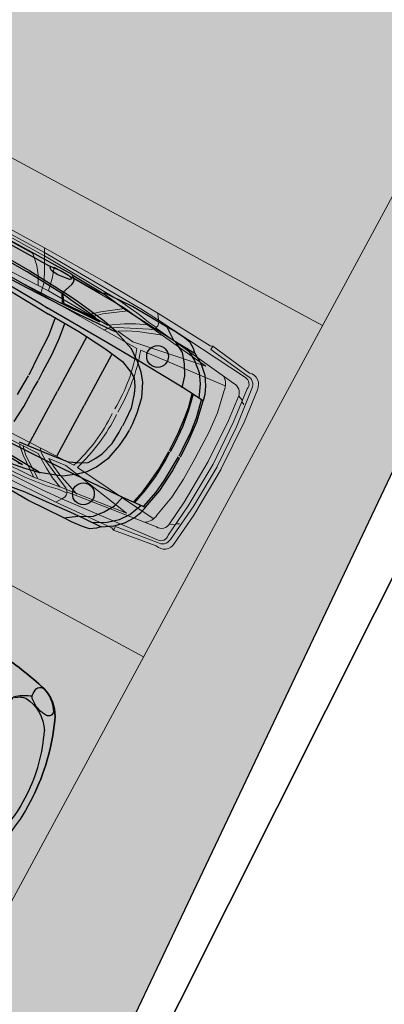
# Model space of a CAD drawing. Header units: millimetres. Extents: x -474437 to 165693, y -93174 to 980873.
# Tile 25 of 60: x -182943 to -180037, y 749139 to 756989. Entities that reach past the tile are written whole.
import ezdxf

# ---------------------------------------------------------------- set-up
doc = ezdxf.new("R2010")
doc.units = ezdxf.units.MM
doc.layers.get('0').update_dxf_attribs({"linetype": 'CONTINUOUS'})
doc.layers.add('Biler', color=252, linetype='CONTINUOUS')
doc.layers.add('DekTeig', color=10, linetype='CONTINUOUS')
for name, color, linetype, lineweight in [('HUSGOGN', 9, 'CONTINUOUS', 15), ('Parkeringsplass', 140, 'CONTINUOUS', 20), ('Situasjonsplan', 150, 'CONTINUOUS', 9)]:
    doc.layers.add(name, color=color, linetype=linetype, lineweight=lineweight)
pattern_1 = [(50, (0, 0), (7.172601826, -0.62752135), [0.75, -8.25]), (355, (0, 0), (-1.387513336, 7.52192134), [0.6, -6.6]), (100.4514, (0.598, -0.052), (5.78509382, 6.89439542), [0.6374019, -7.01142112]), (46.1842, (0, 2), (10.67241049, -1.65519014), [1.125, -12.375]), (96.6356, (0.889, 1.862), (9.34662706, 9.74117871), [0.95610288, -10.51713]), (351.1842, (0, 2), (9.34661945, 9.74118601), [0.9, -9.9]), (21, (1, 1.5), (5.96907052, -4.026188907), [0.75, -8.25]), (326, (1, 1.5), (2.43315332, 7.25150045), [0.6, -6.6]), (71.4514, (1.4974, 1.1645), (8.402226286, 3.22530497), [0.6374019, -7.01142112]), (37.5, (0, 0), (0.121598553, 3.328938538), [0, -6.52, 0, -6.7, 0, -6.625]), (7.5, (0, 0), (2.630695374, 3.944117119), [0, -3.82, 0, -6.37, 0, -2.525]), (327.5, (-2.23, 0), (5.338224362, -0.225548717), [0, -2.5, 0, -7.8, 0, -10.35]), (317.5, (-3.23, 0), (5.831861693, 1.001049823), [0, -3.25, 0, -5.18, 0, -7.35])]

# ---------------------------------------------------------------- blocks, each defined once
blk = doc.blocks.new('A$C5B270CCB')
for p, q in [((2.597, 1.8024), (1.8356, 1.8081)), ((3.1429, 1.8082), (2.9636, 1.8007)), ((3.4622, 1.7951), (3.1429, 1.8082)), ((1.8262, 1.7837), (2.3977, 1.7761)), ((2.3977, 1.7761), (2.5068, 1.7874)), ((2.4222, 1.763), (2.4109, 1.778)), ((2.4372, 1.7536), (2.4222, 1.763)), ((2.4635, 1.7498), (2.4372, 1.7536)), ((2.4974, 1.748), (2.4635, 1.7498)), ((2.5406, 1.7517), (2.4974, 1.748)), ((2.5068, 1.7874), (2.5745, 1.7855)), ((2.6008, 1.7611), (2.5406, 1.7517)), ((2.5745, 1.7855), (2.5952, 1.7799)), ((2.5952, 1.7799), (2.6102, 1.7686)), ((2.614, 1.7912), (2.597, 1.8024)), ((2.5995, 1.8026), (2.8945, 1.7877)), ((2.6102, 1.7686), (2.6008, 1.7611)), ((2.6008, 1.6466), (2.6328, 1.7329)), ((2.6234, 1.7818), (2.614, 1.7912)), ((2.8254, 1.7784), (2.6219, 1.7839)), ((2.6309, 1.7743), (2.6234, 1.7818)), ((2.6346, 1.7555), (2.6309, 1.7743)), ((2.6328, 1.7329), (2.6346, 1.7555)), ((2.8945, 1.7877), (2.8254, 1.7784)), ((2.902, 1.797), (2.8852, 1.7858)), ((2.8852, 1.7895), (3.0887, 1.7616)), ((2.9636, 1.8007), (2.902, 1.797)), ((3.0887, 1.7616), (3.2755, 1.7466)), ((3.2755, 1.7466), (3.4809, 1.7317)), ((3.4603, 1.7951), (3.5519, 1.7299)), ((3.5294, 1.7933), (3.4622, 1.7951)), ((3.4809, 1.7317), (3.6004, 1.7243)), ((3.6247, 1.7839), (3.5294, 1.7933)), ((3.6826, 1.7746), (3.6247, 1.7839)), ((3.7293, 1.7448), (3.6826, 1.7746)), ((3.7554, 1.7168), (3.7293, 1.7448)), ((2.2728, 1.6512), (2.0066, 1.6563)), ((2.0475, 1.6768), (2.2865, 1.67)), ((2.6039, 1.6308), (2.2728, 1.6512)), ((2.2865, 1.67), (2.522, 1.6529)), ((2.522, 1.6529), (2.6005, 1.6478)), ((2.7359, 1.6347), (2.6007, 1.6489)), ((3.5724, 1.7243), (3.6639, 1.672)), ((3.6004, 1.7243), (3.7498, 1.7168)), ((3.6639, 1.672), (3.7218, 1.6012)), ((3.6807, 1.7205), (3.7815, 1.6627)), ((3.7498, 1.7168), (3.7554, 1.7168)), ((3.7554, 1.7168), (3.8413, 1.6627)), ((3.7815, 1.6627), (3.8581, 1.5974)), ((3.8413, 1.6627), (3.9085, 1.5993)), ((2.6005, 1.6478), (2.6039, 1.6308)), ((2.6381, 1.5643), (2.6005, 1.6291)), ((2.6788, 1.6213), (2.6054, 1.6318)), ((2.6093, 1.627), (2.6455, 1.569)), ((2.6455, 1.569), (2.8426, 1.5795)), ((2.7874, 1.608), (2.6788, 1.6213)), ((2.8455, 1.6213), (2.7359, 1.6347)), ((2.7559, 1.5681), (2.9693, 1.5766)), ((2.915, 1.5909), (2.7874, 1.608)), ((2.8426, 1.5795), (2.9398, 1.5833)), ((2.9998, 1.5976), (2.8455, 1.6213)), ((2.9398, 1.5833), (2.915, 1.5909)), ((2.9693, 1.5766), (2.935, 1.5833)), ((3.1255, 1.569), (2.9998, 1.5976)), ((3.7218, 1.6012), (3.7703, 1.5191)), ((3.8581, 1.5974), (3.9104, 1.521)), ((3.9085, 1.5993), (3.9533, 1.5284)), ((2.0919, 1.5592), (2.2797, 1.554)), ((2.1269, 1.4943), (2.4755, 1.4821)), ((2.1516, 1.5387), (2.3257, 1.5387)), ((2.2797, 1.554), (2.5169, 1.5575)), ((2.3257, 1.5387), (2.6586, 1.5455)), ((2.5169, 1.5575), (2.7559, 1.5677)), ((2.6586, 1.5455), (2.7866, 1.5506)), ((2.7864, 1.5509), (3.0817, 1.5652)), ((3.0817, 1.5652), (3.1084, 1.5671)), ((3.1084, 1.5671), (3.1255, 1.569)), ((3.1653, 1.5545), (3.1186, 1.5695)), ((3.296, 1.5079), (3.1653, 1.5545)), ((3.3707, 1.452), (3.296, 1.5079)), ((3.7703, 1.5191), (3.7965, 1.4258)), ((3.9104, 1.521), (3.9552, 1.4146)), ((3.9533, 1.5284), (3.9813, 1.465)), ((2.1534, 1.4577), (2.5815, 1.4373)), ((2.4755, 1.4821), (2.555, 1.476)), ((2.5468, 1.4782), (3.1021, 1.4606)), ((2.5821, 1.4379), (2.8598, 1.4303)), ((2.6417, 1.4364), (2.6631, 1.284)), ((2.7298, 1.4292), (2.7465, 1.3078)), ((2.8598, 1.4303), (3.1071, 1.4076)), ((2.9357, 1.4233), (2.9357, 0.9304)), ((3.1021, 1.4606), (3.3747, 1.4505)), ((3.3696, 1.453), (3.4479, 1.3824)), ((3.5855, 1.4408), (3.3707, 1.452)), ((3.7965, 1.4296), (3.5855, 1.4408)), ((3.9944, 1.4128), (3.7965, 1.4296)), ((3.8888, 1.4206), (3.917, 1.3065)), ((3.9007, 1.4221), (3.9274, 1.2917)), ((3.9813, 1.465), (3.9944, 1.4128)), ((3.1071, 1.4076), (3.2788, 1.385)), ((3.178, 1.3907), (3.178, 0.9304)), ((3.2788, 1.385), (3.3797, 1.3421)), ((3.3797, 1.3421), (3.4226, 1.3144)), ((3.4479, 1.3824), (3.4984, 1.3144)), ((3.9778, 1.4103), (4.0105, 1.2665)), ((3.9941, 1.4103), (4.0298, 1.2398)), ((2.6631, 1.284), (2.6679, 1.1055)), ((2.7465, 1.3078), (2.7584, 1.1674)), ((3.4226, 1.3144), (3.4605, 1.2564)), ((3.4605, 1.2564), (3.4857, 1.2009)), ((3.4984, 1.3144), (3.5514, 1.2009)), ((3.917, 1.3065), (3.9288, 1.2235)), ((3.9274, 1.2917), (3.9481, 1.1598)), ((4.0105, 1.2665), (4.0253, 1.1494)), ((3.4857, 1.2009), (3.5185, 1.09)), ((3.5514, 1.2009), (3.5766, 1.0774)), ((3.9288, 1.2235), (3.9422, 1.0946)), ((4.0298, 1.2398), (4.0446, 1.059)), ((2.6679, 1.1055), (2.675, 0.9342)), ((2.7584, 1.1674), (2.7584, 1.008)), ((3.9481, 1.1598), (3.957, 1.0027)), ((4.0253, 1.1494), (4.0312, 0.9938)), ((3.5185, 1.09), (3.5236, 0.9841)), ((3.5766, 1.0774), (3.5867, 0.9841)), ((3.9422, 1.0946), (3.9452, 0.933)), ((4.0446, 1.059), (4.0461, 0.9315)), ((2.7584, 1.008), (2.7608, 0.9318)), ((3.5236, 0.9841), (3.5236, 0.9312)), ((3.5867, 0.9841), (3.5892, 0.9312)), ((3.957, 1.0027), (3.9556, 0.9315)), ((4.0312, 0.9938), (4.0327, 0.933)), ((2.6679, 0.7553), (2.675, 0.9267)), ((2.7584, 0.8529), (2.7608, 0.9291)), ((2.9357, 0.4376), (2.9357, 0.9304)), ((3.178, 0.4702), (3.178, 0.9304)), ((3.5185, 0.7709), (3.5236, 0.8768)), ((3.5236, 0.8768), (3.5236, 0.9297)), ((3.5766, 0.7835), (3.5867, 0.8768)), ((3.5867, 0.8768), (3.5892, 0.9297)), ((3.9422, 0.7663), (3.9452, 0.9279)), ((3.957, 0.8582), (3.9556, 0.9294)), ((4.0253, 0.7115), (4.0312, 0.8671)), ((4.0312, 0.8671), (4.0327, 0.9279)), ((4.0446, 0.8019), (4.0461, 0.9294)), ((2.7584, 0.6935), (2.7584, 0.8529)), ((3.9481, 0.7011), (3.957, 0.8582)), ((4.0298, 0.6211), (4.0446, 0.8019)), ((3.4857, 0.66), (3.5185, 0.7709)), ((3.5514, 0.66), (3.5766, 0.7835)), ((3.9288, 0.6374), (3.9422, 0.7663)), ((4.0105, 0.5944), (4.0253, 0.7115)), ((2.7465, 0.553), (2.7584, 0.6935)), ((3.4605, 0.6045), (3.4857, 0.66)), ((3.4984, 0.5465), (3.5514, 0.66)), ((3.917, 0.5544), (3.9288, 0.6374)), ((3.9274, 0.5692), (3.9481, 0.7011)), ((3.4226, 0.5465), (3.4605, 0.6045)), ((3.8888, 0.4402), (3.917, 0.5544)), ((3.9007, 0.4388), (3.9274, 0.5692)), ((3.9778, 0.4506), (4.0105, 0.5944)), ((3.9941, 0.4506), (4.0298, 0.6211)), ((3.1071, 0.4533), (3.2788, 0.4759)), ((3.2788, 0.4759), (3.3797, 0.5188)), ((3.3696, 0.4079), (3.4479, 0.4785)), ((3.3797, 0.5188), (3.4226, 0.5465)), ((3.4479, 0.4785), (3.4984, 0.5465)), ((2.5468, 0.3827), (3.1021, 0.4003)), ((2.8598, 0.4306), (3.1071, 0.4533)), ((3.1021, 0.4003), (3.3747, 0.4104)), ((3.3707, 0.4089), (3.296, 0.353)), ((3.5855, 0.4201), (3.3707, 0.4089)), ((3.7965, 0.4313), (3.5855, 0.4201)), ((3.7703, 0.3418), (3.7965, 0.4351)), ((3.9944, 0.4481), (3.7965, 0.4313)), ((3.9104, 0.3399), (3.9552, 0.4462)), ((3.9533, 0.3325), (3.9813, 0.3959)), ((3.9813, 0.3959), (3.9944, 0.4481)), ((3.296, 0.353), (3.1653, 0.3064)), ((3.7218, 0.2597), (3.7703, 0.3418)), ((3.8581, 0.2635), (3.9104, 0.3399)), ((3.9085, 0.2616), (3.9533, 0.3325)), ((2.7559, 0.2928), (2.9693, 0.2843)), ((2.7864, 0.31), (3.0817, 0.2957)), ((2.9998, 0.2633), (2.8455, 0.2396)), ((2.9693, 0.2843), (2.935, 0.2776)), ((3.1255, 0.2919), (2.9998, 0.2633)), ((3.0817, 0.2957), (3.1084, 0.2938)), ((3.1084, 0.2938), (3.1255, 0.2919)), ((3.1653, 0.3064), (3.1186, 0.2914)), ((3.6639, 0.1889), (3.7218, 0.2597)), ((3.7815, 0.1982), (3.8581, 0.2635)), ((3.8413, 0.1982), (3.9085, 0.2616)), ((3.5724, 0.1366), (3.6639, 0.1889)), ((3.6807, 0.1404), (3.7815, 0.1982)), ((3.7554, 0.1441), (3.8413, 0.1982)), ((2.8852, 0.0713), (3.0887, 0.0993)), ((3.0887, 0.0993), (3.2755, 0.1142)), ((3.2755, 0.1142), (3.4809, 0.1292)), ((3.4603, 0.0658), (3.5519, 0.131)), ((3.4809, 0.1292), (3.6004, 0.1366)), ((3.6004, 0.1366), (3.7498, 0.1441)), ((3.6826, 0.0863), (3.6247, 0.0769)), ((3.7293, 0.1161), (3.6826, 0.0863)), ((3.7554, 0.1441), (3.7293, 0.1161)), ((3.7498, 0.1441), (3.7554, 0.1441)), ((3.1429, 0.0527), (2.9636, 0.0602)), ((3.4622, 0.0658), (3.1429, 0.0527)), ((3.5294, 0.0676), (3.4622, 0.0658)), ((3.6247, 0.0769), (3.5294, 0.0676))]:
    blk.add_line(p, q)
for centre in [(3.507, 1.5527), (3.507, 0.3082)]:
    blk.add_circle(centre, 0.087)
blk = doc.blocks.new('A$C7A8978E2')
blk.add_line((3.8851, 0.3272), (3.8437, 0.3527))
for points in [[(3.3458, 0.1043, 0.082887), (3.8252, 0.1342, 0.035524), (4.0494, 0.1939, 0.197457), (4.211, 0.371, 0.094182), (4.3301, 0.9971, 0.094182), (4.211, 1.6231, 0.197457)], [(4.3301, 0.9971, 0.094182), (4.211, 1.6231, 0.197457), (4.0494, 1.8003, 0.035524), (3.8252, 1.86, 0.082887), (3.3458, 1.8898, -0.001106), (3.2806, 1.8837, -0.001106)], [(4.2785, 0.9971, 0.103156), (4.1738, 1.513)], [(4.3301, 0.9971, -0.094182), (4.211, 0.371, -0.197457), (4.0494, 0.1939, -0.035524), (3.8252, 0.1342, -0.082887), (3.3458, 0.1043, 0.001106), (3.2806, 0.1104, 0.001106)], [(3.8768, 0.9971, -0.03835), (3.8334, 0.4326, 0.047917), (3.8306, 0.3695, 0.232548), (3.8497, 0.3351, 0.063047), (3.9621, 0.2765)], [(4.2785, 0.9971, -0.103156), (4.1738, 0.4811)], [(4.0494, 0.1939, 0.146967), (4.1703, 0.3142, 0.521193), (4.1336, 0.364, 0.160138), (3.999, 0.3176), (3.9717, 0.2937, 0.198928), (3.9599, 0.2573), (3.9624, 0.225, 0.321568), (3.9957, 0.1855, 0.066337), (4.0167, 0.183, 0.066337)]]:
    blk.add_lwpolyline(points, format="xyb")
for centre, radius, start, end in [((3.8966, 0.63), 0.3146, 275.28862, 331.74977), ((3.9238, 0.393), 0.0763, 239.56495, 271.37875)]:
    blk.add_arc(centre, radius, start, end)
blk = doc.blocks.new('CAR07')
at = {"ltscale": 3}
for p, q in [((2859.6, 2982.9), (3729.6, 2975)), ((2835.9, 2927.6), (3757.8, 2920.2)), ((2843.8, 2946.1), (3743.2, 2943.1)), ((3729.6, 2975), (4283.7, 2965.9)), ((3729.6, 2975), (3769.1, 2906.3)), ((3743.2, 2943.1), (4637, 2914.3)), ((3760, 2920.1), (4460.5, 2890.6)), ((3769.1, 2906.3), (3823.7, 2802)), ((4283.7, 2965.9), (4772.7, 2948.5)), ((4637, 2914.3), (4802.8, 2901.5)), ((4772.7, 2948.5), (4802.8, 2901.5)), ((4773.9, 2946.7), (5263.1, 2917.1)), ((5263.1, 2917.1), (5283.5, 2925.1)), ((5283.5, 2925.1), (5643.2, 2874.7)), ((5283.5, 2925.1), (5283.5, 2892.6)), ((2731.7, 2898.1), (3670.3, 2892.2)), ((3670.3, 2892.2), (3742.7, 2823.9)), ((3870.8, 2876.5), (3897, 2799.3)), ((3870.8, 2876.5), (4214.7, 2867.5)), ((4214.7, 2867.5), (4516, 2856)), ((4522.2, 2854.6), (4366.8, 2741.3)), ((4557.2, 2850.7), (4386.8, 2733.4)), ((4460.5, 2890.6), (4646.3, 2867.1)), ((4516, 2856), (4743.8, 2825.8)), ((4646.3, 2867.1), (4740.8, 2848.5)), ((4658, 2788.6), (4743.8, 2825.8)), ((4740.8, 2848.5), (4807.3, 2842.2)), ((4743.8, 2825.8), (5309.1, 2756.9)), ((4802.8, 2901.5), (5630.1, 2827.4)), ((4817.3, 2834.6), (5572.2, 2740.7)), ((5283.5, 2892.6), (5638, 2845.5)), ((3742.7, 2823.9), (3787.1, 2762.6)), ((3787.1, 2762.6), (3828, 2689.1)), ((3823.7, 2802), (3860.5, 2722.6)), ((3897, 2799.3), (3922.4, 2689.3)), ((4772.7, 2803.8), (4543.1, 2693.4)), ((4578.7, 2745.3), (4658, 2788.6)), ((4889.4, 2811.3), (4698.8, 2740.3)), ((5309.1, 2756.9), (4705.2, 2652.7)), ((5686.7, 2754.9), (5714.6, 2472.8)), ((5718.1, 2775.3), (5755.2, 2449.3)), ((5760.7, 2786.9), (5790.7, 2517)), ((3829, 2687.4), (3372.8, 2677.6)), ((3829, 2687.4), (3922.4, 2689.3)), ((3860.5, 2722.6), (3879.1, 2636.7)), ((3922.4, 2689.3), (4465.5, 2672.6)), ((4366.8, 2741.3), (4301.6, 2682.6)), ((4386.8, 2733.4), (4331.7, 2678.7)), ((4465.5, 2672.6), (4578.7, 2745.3)), ((4543.1, 2693.4), (4486.8, 2659.3)), ((4620.4, 2705.1), (4559.9, 2668.8)), ((4698.8, 2740.3), (4620.4, 2705.1)), ((4792.7, 2622.5), (5518.6, 2693.1)), ((5651.3, 2671.8), (5698.6, 2654.8)), ((3346, 2648.2), (4760.2, 2619.5)), ((4486.8, 2659.3), (4457.8, 2624.8)), ((4559.9, 2668.8), (4705.2, 2652.7)), ((5530, 2657.2), (5567.2, 2474.1)), ((5652.6, 2668), (5674.2, 2461.3)), ((5700.7, 2642.8), (5721.3, 2631.5)), ((5790.7, 2517), (5807.1, 2090)), ((5567.2, 2474.1), (5580.9, 2303.4)), ((5674.2, 2461.3), (5686.7, 2085.6)), ((5714.6, 2472.8), (5733.9, 2085.6)), ((5755.2, 2449.3), (5771.1, 2090.1)), ((5580.9, 2303.4), (5583.3, 2090.3)), ((5580.9, 1879.8), (5583.3, 2092.8)), ((5674.2, 1721.8), (5686.7, 2097.6)), ((5714.6, 1710.3), (5733.9, 2097.6)), ((5755.2, 1733.8), (5771.1, 2093.1)), ((5790.7, 1666.1), (5807.1, 2093.1)), ((5567.2, 1709), (5580.9, 1879.8)), ((5718.1, 1407.8), (5755.2, 1733.8)), ((5530, 1525.9), (5567.2, 1709)), ((5652.6, 1515.2), (5674.2, 1721.8)), ((5686.7, 1428.2), (5714.6, 1710.3)), ((5760.7, 1396.3), (5790.7, 1666.1)), ((3346, 1534.9), (4760.2, 1563.6)), ((3922.4, 1493.9), (4465.5, 1510.5)), ((4366.8, 1441.9), (4301.6, 1500.5)), ((4386.8, 1449.7), (4331.7, 1504.4)), ((4486.8, 1523.8), (4457.8, 1558.4)), ((4465.5, 1510.5), (4578.7, 1437.8)), ((4543.1, 1489.8), (4486.8, 1523.8)), ((4559.9, 1514.4), (4705.2, 1530.4)), ((4620.4, 1478), (4559.9, 1514.4)), ((5309.1, 1426.2), (4705.2, 1530.4)), ((4792.7, 1560.6), (5518.6, 1490)), ((5651.3, 1511.3), (5698.6, 1528.3)), ((5700.7, 1540.3), (5721.3, 1551.6)), ((4522.2, 1328.5), (4366.8, 1441.9)), ((4557.2, 1332.4), (4386.8, 1449.7)), ((4772.7, 1379.3), (4543.1, 1489.8)), ((4578.7, 1437.8), (4658, 1394.6)), ((4698.8, 1442.8), (4620.4, 1478)), ((4889.4, 1371.9), (4698.8, 1442.8)), ((4743.8, 1357.3), (5309.1, 1426.2)), ((4817.3, 1348.6), (5572.2, 1442.5)), ((4516, 1327.1), (4743.8, 1357.3)), ((4646.3, 1316), (4740.8, 1334.6)), ((4658, 1394.6), (4743.8, 1357.3)), ((4740.8, 1334.6), (4807.3, 1340.9)), ((4802.8, 1281.6), (5630.1, 1355.7)), ((5283.5, 1290.6), (5638, 1337.7)), ((3743.2, 1240.1), (4637, 1268.9)), ((3760, 1263), (4460.5, 1292.5)), ((4214.7, 1315.6), (4516, 1327.1)), ((4460.5, 1292.5), (4646.3, 1316)), ((4637, 1268.9), (4802.8, 1281.6)), ((4772.7, 1234.7), (4802.8, 1281.6)), ((4773.9, 1236.5), (5263.1, 1266)), ((5263.1, 1266), (5283.5, 1258.1)), ((5283.5, 1258.1), (5643.2, 1308.4)), ((5283.5, 1258.1), (5283.5, 1290.6)), ((4283.7, 1217.3), (4772.7, 1234.7))]:
    blk.add_line(p, q, dxfattribs=at)
for centre, radius, start, end in [((4761.5, 2860.8), 58.1, 281.16915, 44.62652), ((5626.9, 2766.5), 61, 349.02181, 86.9941), ((5644.3, 2771.9), 73.9, 2.69681, 94.9094), ((5667.9, 2785.3), 92.8, 0.97377, 105.44278), ((5411.1, 2651), 119.1, 2.97171, 57.27666), ((5577.5, 2665.7), 75.2, 1.75429, 94.0455), ((3477.1, 2175.7), 1357.7, 357.34642, 19.07978), ((3357.2, 2151.8), 1510.8, 358.1049, 18.15404), ((3477.1, 2007.4), 1357.7, 340.92022, 2.65358), ((3357.2, 2031.4), 1510.8, 341.84596, 1.8951), ((5411.1, 1532.1), 119.1, 302.72333, 357.02829), ((5577.5, 1517.5), 75.2, 265.9545, 358.24571), ((5626.9, 1416.6), 61, 273.0059, 10.97819), ((4761.5, 1322.4), 58.1, 315.37348, 78.83085), ((5644.3, 1411.3), 73.9, 265.0906, 357.3032), ((5667.9, 1397.9), 92.8, 254.55722, 359.02623)]:
    blk.add_arc(centre, radius, start, end, dxfattribs=at)

msp = doc.modelspace()

# ---------------------------------------------------------------- hatches: boundary and pattern name
at = {"layer": 'Situasjonsplan', "transparency": 33554687}
h = msp.add_hatch(dxfattribs=at)
h.set_pattern_fill('CONCRETE_C', color=256, pattern_type=2)
h.set_pattern_definition(pattern_1)
h.paths.add_polyline_path([(-215842.1, 772701.7), (-216157, 770726.7), (-216368.7, 769399.3), (-216468.1, 765662.5), (-216162.2, 765613.7), (-216225.1, 765218.7), (-216478.9, 765259.2), (-217025.8, 744713), (-191935.8, 733433), (-183095.8, 746793), (-177515.8, 758563), (-168915.8, 776563), (-168935.8, 777493), (-182615.8, 774193), (-187495.8, 773263), (-196315.8, 771913), (-197189.1, 772039.2), (-198056.3, 772202.6), (-198915.8, 772403), (-199767.2, 772640.3), (-200607.7, 772913.8), (-201435.8, 773223), (-202413.4, 774087.6), (-203334.6, 775012.2), (-204195.8, 775993), (-204993.4, 777026.2), (-205724.4, 778107.6), (-206385.8, 779233), (-206766.7, 780169.2), (-207100.3, 781123.3), (-207385.8, 782093), (-207621.8, 783073.2), (-207808.6, 784064.1), (-207945.8, 785063), (-208765.8, 788863), (-209695.8, 793213), (-210165.8, 793163), (-215275, 793521.4, -0.19808), (-211787.4, 785063.3, -0.10969), (-212915.2, 779984.5), (-211255.8, 776073), (-209145.8, 772473), (-208344.7, 771506.3)])
h.paths.add_polyline_path([(-206458.1, 753315.7), (-199220, 753315.7), (-199220, 755601.4), (-206458.1, 755601.4)], flags=24)
h.paths.add_polyline_path([(-191468.4, 738286), (-188483.5, 743812.3), (-189986.4, 744624), (-192971.3, 739097.7)], flags=24)
h = msp.add_hatch(dxfattribs=at)
h.set_pattern_fill('CONCRETE_C', color=256, pattern_type=2)
h.set_pattern_definition(pattern_1)
h.paths.add_polyline_path([(-215842.1, 772701.7), (-216157, 770726.7), (-216368.7, 769399.3), (-216468.1, 765662.5), (-216162.2, 765613.7), (-216225.1, 765218.7), (-216478.9, 765259.2), (-217025.8, 744713), (-191935.8, 733433), (-183095.8, 746793), (-177515.8, 758563), (-168915.8, 776563), (-168935.8, 777493), (-182615.8, 774193), (-187495.8, 773263), (-196315.8, 771913), (-197189.1, 772039.2), (-198056.3, 772202.6), (-198915.8, 772403), (-199767.2, 772640.3), (-200607.7, 772913.8), (-201435.8, 773223), (-202413.4, 774087.6), (-203334.6, 775012.2), (-204195.8, 775993), (-204993.4, 777026.2), (-205724.4, 778107.6), (-206385.8, 779233), (-206766.7, 780169.2), (-207100.3, 781123.3), (-207385.8, 782093), (-207621.8, 783073.2), (-207808.6, 784064.1), (-207945.8, 785063), (-208765.8, 788863), (-209695.8, 793213), (-210165.8, 793163), (-215275, 793521.4, -0.19808), (-211787.4, 785063.3, -0.10969), (-212915.2, 779984.5), (-211255.8, 776073), (-209145.8, 772473), (-208344.7, 771506.3)])
h.paths.add_polyline_path([(-206458.1, 753315.7), (-199220, 753315.7), (-199220, 755601.4), (-206458.1, 755601.4)], flags=24)
h.paths.add_polyline_path([(-191468.4, 738286), (-188483.5, 743812.3), (-189986.4, 744624), (-192971.3, 739097.7)], flags=24)
h = msp.add_hatch(dxfattribs=at)
h.set_pattern_fill('CONCRETE', color=256, pattern_type=2)
h.set_pattern_definition([(0, (0, 0), (1, 1), [0.125, -0.875]), (90, (0, 0), (-1, 1), [0.125, -0.875]), (135, (0.125, 0), (-0.9999999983, 6e-17), [0.1767767, -1.2374369]), (0, (0.125, 0.5625), (1, 1), [0.125, -0.875]), (45, (0.1875, 0.5), (0, 0.9999999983), [0.0883883, -1.3258252]), (135, (0.1875, 0.5), (-0.9999999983, 6e-17), [0.0883883, -1.3258252]), (0, (0.5, 0.8125), (1, 1), [0.1767767, -0.8232233]), (45, (0.5, 0.8125), (0, 0.9999999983), [0.125, -1.2892136]), (135, (0.6768, 0.8125), (-0.9999999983, 6e-17), [0.125, -1.2892136]), (90, (0.6875, 0.25), (-1, 1), [0.125, -0.875]), (45, (0.6875, 0.25), (0, 0.9999999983), [0.0883883, -1.3258252]), (135, (0.75, 0.3125), (-0.9999999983, 6e-17), [0.0883883, -1.3258252]), (0, (0.125, 0.25), (1, 1), [0.0625, -0.8375]), (0, (0.875, 0.5), (1, 1), [0.0625, -0.8375]), (90, (0.5625, 0.625), (-1, 1), [0.0625, -0.8375]), (135, (0.6875, 0.0625), (-0.9999999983, 6e-17), [0.0883883, -1.3258252]), (135, (0.25, 0.75), (-0.9999999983, 6e-17), [0.0883883, -1.3258252]), (45, (0.46875, 0.3281), (0, 0.9999999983), [0.0883883, -1.3258252]), (90, (0.3438, 0.125), (-1, 1), [0.015625, -0.984375]), (90, (0.3906, 0.5469), (-1, 1), [0.015625, -0.984375]), (90, (0.8594, 0.7188), (-1, 1), [0.015625, -0.984375]), (90, (0.875, 0.1875), (-1, 1), [0.015625, -0.984375])])
h.paths.add_polyline_path([(-215842.1, 772701.7), (-216157, 770726.7), (-216368.7, 769399.3), (-216468.1, 765662.5), (-216162.2, 765613.7), (-216225.1, 765218.7), (-216478.9, 765259.2), (-217025.8, 744713), (-191935.8, 733433), (-183095.8, 746793), (-177515.8, 758563), (-168915.8, 776563), (-168935.8, 777493), (-182615.8, 774193), (-187495.8, 773263), (-196315.8, 771913), (-197189.1, 772039.2), (-198056.3, 772202.6), (-198915.8, 772403), (-199767.2, 772640.3), (-200607.7, 772913.8), (-201435.8, 773223), (-202413.4, 774087.6), (-203334.6, 775012.2), (-204195.8, 775993), (-204993.4, 777026.2), (-205724.4, 778107.6), (-206385.8, 779233), (-206766.7, 780169.2), (-207100.3, 781123.3), (-207385.8, 782093), (-207621.8, 783073.2), (-207808.6, 784064.1), (-207945.8, 785063), (-208765.8, 788863), (-209695.8, 793213), (-210165.8, 793163), (-215275, 793521.4, -0.19808), (-211787.4, 785063.3, -0.10969), (-212915.2, 779984.5), (-211255.8, 776073), (-209145.8, 772473), (-208344.7, 771506.3)])
h.paths.add_polyline_path([(-206458.1, 753315.7), (-199220, 753315.7), (-199220, 755601.4), (-206458.1, 755601.4)], flags=24)
h.paths.add_polyline_path([(-191468.4, 738286), (-188483.5, 743812.3), (-189986.4, 744624), (-192971.3, 739097.7)], flags=24)

# ---------------------------------------------------------------- linework, layer by layer
msp.add_lwpolyline([(-131425.8, 781693), (-139685.8, 782943), (-147745.8, 782653), (-155495.8, 781063), (-159395.8, 778583), (-163055.8, 776183), (-166275.8, 773403), (-169705.8, 769623), (-173215.8, 765013), (-177025.8, 758983), (-179725.8, 753033), (-185555.8, 741413), (-190065.8, 733733), (-192885.8, 730083), (-195445.8, 727323), (-199645.8, 724513), (-207025.8, 720813), (-213665.8, 718573), (-224925.8, 716143)])
msp.add_polyline3d([(-224925.8, 716143, 3040), (-213665.8, 718573, 3320), (-207025.8, 720813, 3720), (-199645.8, 724513, 4110), (-195445.8, 727323, 4440), (-192885.8, 730083, 4740), (-190065.8, 733733, 4980), (-185555.8, 741413, 4970), (-179725.8, 753033, 4860), (-177025.8, 758983, 4640)])
at = {"layer": 'DekTeig'}
msp.add_lwpolyline([(-217025.8, 744713), (-191935.8, 733433), (-183095.8, 746793), (-177515.8, 758563), (-168915.8, 776563), (-168935.8, 777493), (-182615.8, 774193), (-187495.8, 773263), (-196315.8, 771913), (-197189.1, 772039.2), (-198056.3, 772202.6), (-198915.8, 772403), (-199767.2, 772640.3), (-200607.7, 772913.8), (-201435.8, 773223), (-202413.4, 774087.6), (-203334.6, 775012.2), (-204195.8, 775993), (-204993.4, 777026.2)], dxfattribs=at)
at = {"layer": 'Parkeringsplass'}
msp.add_line((-177678.8, 759828.8), (-191935.8, 733433), dxfattribs=at)
at = {"layer": 'Parkeringsplass', "linetype": 'ByBlock'}
for p, q in [((-184929.5, 756925.8), (-180530.2, 754549.6)), ((-186355.2, 754286.2), (-181955.9, 751910))]:
    msp.add_line(p, q, dxfattribs=at)

# ---------------------------------------------------------------- block references
at = {"layer": 'Biler', "yscale": 1000, "zscale": 1000}
for name, p, xscale, rotation in [('A$C5B270CCB', (-185667.3, 754604.5), 1000, 331.6254763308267), ('A$C7A8978E2', (-186254.8, 753631.3, 2116.2), -999.9999999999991, 153.198805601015)]:
    msp.add_blockref(name, p, dxfattribs=dict(at, xscale=xscale, rotation=rotation))
at = {"layer": 'HUSGOGN', "rotation": 331.6254763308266}
msp.add_blockref('CAR07', (-187441.7, 754323.8), dxfattribs=at)

doc.saveas('drawing.dxf')
